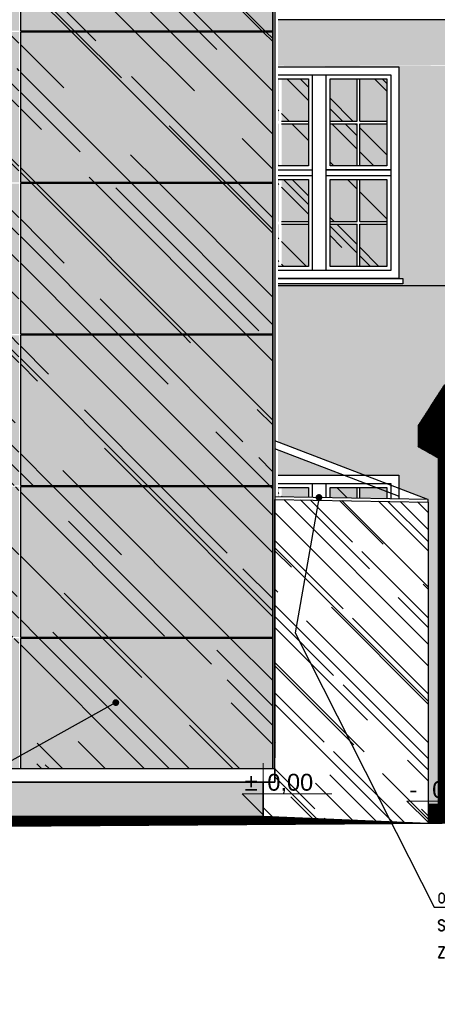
# Model space of a CAD drawing. Header units: millimetres. Extents: x -33628 to -373, y -3399 to 2697.
# Tile 4 of 99: x -31811 to -31501, y -1315 to -585. Entities that reach past the tile are written whole.
import ezdxf
from ezdxf import colors
from ezdxf.entities.mleader import LeaderData, LeaderLine
from ezdxf.math import Vec2, Vec3

# ---------------------------------------------------------------- set-up
doc = ezdxf.new("R2010")
doc.units = ezdxf.units.MM
doc.header["$LTSCALE"] = 0.2
doc.header["$MEASUREMENT"] = 0
for name, color, linetype, true_color in [('_md-cokół', 7, 'Continuous', 0xb90000), ('_md-kolor 1', 7, 'Continuous', 0xffd2a8), ('_md-kolor 2', 7, 'Continuous', 0xffc31e), ('_md-szyby tło', 7, 'Continuous', 0xd6f4fe)]:
    doc.layers.add(name, color=color, linetype=linetype, true_color=true_color)
for name, color, linetype in [('_md-elewacje', 7, 'Continuous'), ('_md-elewacje-obrysowe', 2, 'Continuous'), ('A-opis', 7, 'Continuous'), ('A-szkło', 154, 'Continuous'), ('A-teren', 7, 'Continuous'), ('A-widok', 41, 'Continuous')]:
    doc.layers.add(name, color=color, linetype=linetype)
doc.layers.add('A_OPIS', color=2, linetype='Continuous', lineweight=13)
doc.styles.add('Arch-Dim', font='romans.shx', dxfattribs={"width": 0.75})
doc.styles.add('ODNOŚNIKI', font='arial.ttf')
pattern_1 = [(315, (7636.313, -3725.243), (113.137085, -42.42641), [750, -100, 250, -50]), (315, (7701.01, -3754.59), (11.66726, 82.37794), [150, -16.5, 300, -37.5]), (315, (7684.042, -3712.87), (207.53584, -160.159686), [400, -70, 200, -50])]

# ---------------------------------------------------------------- blocks, each defined once
blk = doc.blocks.new('ZNAK-POZIOM przekrój')
at = {"ltscale": 10}
for p in [(0, 7.68), (-3.13, 3.12)]:
    blk.add_line(p, (0, 0), dxfattribs=at)
at = {"ltscale": 5}
blk.add_line((10.19, 3.12), (-3.13, 3.12), dxfattribs=at)
at = {"style": 'ODNOŚNIKI', "flags": 4}
for tag, p in [('ZNAK', (-2.76, 3.59)), ('POZIOM', (0.61, 3.59))]:
    blk.add_attdef(tag, p, '', height=2.5, dxfattribs=at)
blk = doc.blocks.new('_Dot')
at = {"color": 0, "linetype": 'ByBlock', "lineweight": -2}
blk.add_line((-0.5, 0), (-1, 0), dxfattribs=at)
at = {"color": 0, "linetype": 'ByBlock', "const_width": 0.5}
blk.add_lwpolyline([(-0.25, 0, 1), (0.25, 0, 1)], format="xyb", close=True, dxfattribs=at)

msp = doc.modelspace()

# ---------------------------------------------------------------- hatches: boundary and pattern name
at = {"layer": '_md-cokół'}
h = msp.add_hatch(color=256, dxfattribs=at)
h.dxf.hatch_style = 1
h.paths.add_polyline_path([(-31480.29, -1168.3), (-31480.29, -1143.46), (-31500.34, -1143.46), (-31500.34, -1168.43)])
h.paths.add_polyline_path([(-31522.83, -1168.58), (-31528.79, -1143.46), (-31628.31, -1143.46), (-31628.31, -1164.25)])
h.paths.add_polyline_path([(-31522.83, -1168.28), (-31500.34, -1168.43), (-31500.34, -1143.46), (-31528.79, -1143.46)])
at = {"layer": '_md-kolor 1'}
h = msp.add_hatch(color=256, dxfattribs=at)
h.dxf.hatch_style = 1
h.paths.add_polyline_path([(-31046.12, -618.47), (-30999.45, -618.45), (-30999.45, -584.81), (-31009.45, -584.81), (-31639.62, -584.81), (-31639.63, -618.81)])
h = msp.add_hatch(color=256, dxfattribs=at)
h.dxf.hatch_style = 1
h.paths.add_polyline_path([(-31480.29, -855.46), (-31423.45, -824.42), (-31345.01, -782.03), (-31619.05, -782.03), (-31619.05, -897.9), (-31554.57, -922.53), (-31529.44, -922.53), (-31529.44, -932.12), (-31507.83, -940.38), (-31507.76, -940.38), (-31507.76, -942.38), (-31507.76, -1068.02), (-31500.34, -1075.69), (-31500.34, -909.66), (-31515.21, -901.3), (-31515.21, -885.81), (-31495.63, -855.46), (-31480.29, -855.46)])
h.paths.add_polyline_path([(-31570.02, -922.53), (-31619.05, -903.8), (-31619.05, -922.53)])
h.paths.add_polyline_path([(-31500.34, -1143.46), (-31500.34, -1075.69), (-31507.76, -1068.02), (-31507.76, -1143.46)])
at = {"layer": '_md-kolor 1', "transparency": 33554687}
h = msp.add_hatch(dxfattribs=at)
h.set_pattern_fill('ANSI37', color=256)
h.set_pattern_definition([(45, (0, 10.33097), (-0.08838834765, 0.08838834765), []), (135, (0, 10.33097), (-0.08838834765, -0.08838834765), [])])
edge = h.paths.add_edge_path()
edge.add_line((-31495.63, -855.46), (-31515.21, -885.81))
edge.add_line((-31515.21, -885.81), (-31515.21, -901.3))
edge.add_line((-31515.21, -901.3), (-31500.34, -909.66))
edge.add_line((-31500.34, -909.66), (-31500.34, -1173.43))
edge.add_line((-31500.34, -1173.43), (-31480.29, -1173.43))
edge.add_line((-31480.29, -1173.43), (-31480.29, -888.31))
edge.add_line((-31480.29, -888.31), (-31470.29, -888.31))
edge.add_arc((-31501.33, -907.33), 36.4, 31.49637, 77.44013)
edge.add_line((-31493.42, -871.79), (-31493.42, -865.03))
edge.add_line((-31493.42, -865.03), (-31486.06, -865.03))
edge.add_arc((-31486.06, -855.46), 9.57, 179.99691, 270, ccw=False)
at = {"layer": '_md-kolor 2'}
h = msp.add_hatch(color=256, dxfattribs=at)
h.dxf.hatch_style = 1
h.paths.add_polyline_path([(-31639.65, -780.7), (-31526.44, -780.7), (-31526.44, -776.7), (-31529.44, -776.7), (-31529.44, -681.53), (-31164.12, -681.53), (-31164.12, -776.7), (-31167.12, -776.7), (-31167.12, -780.7), (-31043.12, -780.7), (-31043.12, -776.7), (-31046.12, -776.7), (-31046.12, -681.53), (-31010.18, -681.53), (-31010.12, -782.03), (-31184.93, -782.03), (-31264.97, -738.77), (-31345.01, -782.03), (-31639.65, -782.03)])
h.paths.add_polyline_path([(-31529.44, -681.53), (-31529.44, -619.7), (-31639.63, -618.81), (-31046.12, -619.7), (-31164.12, -619.7), (-31164.12, -681.53)])
at = {"layer": '_md-szyby tło'}
h = msp.add_hatch(color=256, dxfattribs=at)
h.dxf.hatch_style = 1
h.paths.add_polyline_path([(-31538.44, -628.7), (-31538.44, -659.95), (-31558.44, -659.95), (-31558.44, -628.7)])
h.paths.add_polyline_path([(-31560.44, -659.95), (-31580.44, -659.95), (-31580.44, -628.7), (-31560.44, -628.7)])
h.paths.add_polyline_path([(-31580.44, -693.2), (-31580.44, -661.95), (-31560.44, -661.95), (-31560.44, -693.2)])
h.paths.add_polyline_path([(-31538.44, -693.2), (-31558.44, -693.2), (-31558.44, -661.95), (-31538.44, -661.95)])
h.paths.add_polyline_path([(-31538.44, -703.2), (-31538.44, -734.45), (-31558.44, -734.45), (-31558.44, -703.2)])
h.paths.add_polyline_path([(-31560.44, -734.45), (-31580.44, -734.45), (-31580.44, -703.2), (-31560.44, -703.2)])
h.paths.add_polyline_path([(-31580.44, -767.7), (-31580.44, -736.45), (-31560.44, -736.45), (-31560.44, -767.7)])
h.paths.add_polyline_path([(-31538.44, -767.7), (-31558.44, -767.7), (-31558.44, -736.45), (-31538.44, -736.45)])
h.paths.add_polyline_path([(-31596.44, -767.7), (-31616.44, -767.7), (-31616.44, -736.45), (-31596.44, -736.45)])
h.paths.add_polyline_path([(-31638.44, -767.7), (-31638.44, -736.45), (-31618.44, -736.45), (-31618.44, -767.7)])
h.paths.add_polyline_path([(-31618.44, -734.45), (-31638.44, -734.45), (-31638.44, -703.2), (-31618.44, -703.2)])
h.paths.add_polyline_path([(-31638.44, -693.2), (-31638.44, -661.95), (-31618.44, -661.95), (-31618.44, -693.2)])
h.paths.add_polyline_path([(-31596.44, -693.2), (-31616.44, -693.2), (-31616.44, -661.95), (-31596.44, -661.95)])
h.paths.add_polyline_path([(-31596.44, -703.2), (-31596.44, -734.45), (-31616.44, -734.45), (-31616.44, -703.2)])
h.paths.add_polyline_path([(-31618.44, -659.95), (-31638.44, -659.95), (-31638.44, -628.7), (-31618.44, -628.7)])
h.paths.add_polyline_path([(-31596.44, -628.7), (-31596.44, -659.95), (-31616.44, -659.95), (-31616.44, -628.7)])
h = msp.add_hatch(color=256, dxfattribs=at)
h.dxf.hatch_style = 1
h.paths.add_polyline_path([(-31538.44, -1070.53), (-31558.44, -1070.53), (-31558.44, -1039.28), (-31538.44, -1039.28)])
h.paths.add_polyline_path([(-31580.44, -1070.53), (-31580.44, -1039.28), (-31560.44, -1039.28), (-31560.44, -1070.53)])
h.paths.add_polyline_path([(-31560.44, -1037.28), (-31580.44, -1037.28), (-31580.44, -1006.03), (-31560.44, -1006.03)])
h.paths.add_polyline_path([(-31538.44, -1006.03), (-31538.44, -1037.28), (-31558.44, -1037.28), (-31558.44, -1006.03)])
h.paths.add_polyline_path([(-31538.44, -996.03), (-31558.44, -996.03), (-31558.44, -964.78), (-31538.44, -964.78)])
h.paths.add_polyline_path([(-31580.44, -996.03), (-31580.44, -964.78), (-31560.44, -964.78), (-31560.44, -996.03)])
h.paths.add_polyline_path([(-31560.44, -962.78), (-31580.44, -962.78), (-31580.44, -931.53), (-31560.44, -931.53)])
h.paths.add_polyline_path([(-31538.44, -931.53), (-31538.44, -962.78), (-31558.44, -962.78), (-31558.44, -931.53)])
h.paths.add_polyline_path([(-31596.44, -931.53), (-31596.44, -962.78), (-31616.44, -962.78), (-31616.44, -931.53)])
h.paths.add_polyline_path([(-31618.44, -962.78), (-31638.44, -962.78), (-31638.44, -931.53), (-31618.44, -931.53)])
h.paths.add_polyline_path([(-31596.44, -1006.03), (-31596.44, -1037.28), (-31616.44, -1037.28), (-31616.44, -1006.03)])
h.paths.add_polyline_path([(-31618.44, -1037.28), (-31638.44, -1037.28), (-31638.44, -1006.03), (-31618.44, -1006.03)])
h.paths.add_polyline_path([(-31638.44, -1070.53), (-31638.44, -1039.28), (-31618.44, -1039.28), (-31618.44, -1070.53)])
h.paths.add_polyline_path([(-31638.44, -996.03), (-31638.44, -964.78), (-31618.44, -964.78), (-31618.44, -996.03)])
h.paths.add_polyline_path([(-31596.44, -996.03), (-31616.44, -996.03), (-31616.44, -964.78), (-31596.44, -964.78)])
h.paths.add_polyline_path([(-31596.44, -1070.53), (-31616.44, -1070.53), (-31616.44, -1039.28), (-31596.44, -1039.28)])
at = {"layer": 'A-szkło', "transparency": 33554679}
h = msp.add_hatch(dxfattribs=at)
h.set_pattern_fill('AR-RROOF', color=256, scale=50, angle=225)
h.set_pattern_definition([(315, (-3244.71, -1560.92), (113.137085, -42.42641), [750, -100, 250, -50]), (315, (-3180.01, -1590.266), (11.66726, 82.37794), [150, -16.5, 300, -37.5]), (315, (-3196.98, -1548.547), (207.53584, -160.159686), [400, -70, 200, -50])])
h.paths.add_polyline_path([(-31538.44, -628.7), (-31538.44, -659.95), (-31558.44, -659.95), (-31558.44, -628.7)])
h.paths.add_polyline_path([(-31560.44, -659.95), (-31580.44, -659.95), (-31580.44, -628.7), (-31560.44, -628.7)])
h.paths.add_polyline_path([(-31580.44, -693.2), (-31580.44, -661.95), (-31560.44, -661.95), (-31560.44, -693.2)])
h.paths.add_polyline_path([(-31538.44, -693.2), (-31558.44, -693.2), (-31558.44, -661.95), (-31538.44, -661.95)])
h.paths.add_polyline_path([(-31538.44, -703.2), (-31538.44, -734.45), (-31558.44, -734.45), (-31558.44, -703.2)])
h.paths.add_polyline_path([(-31560.44, -734.45), (-31580.44, -734.45), (-31580.44, -703.2), (-31560.44, -703.2)])
h.paths.add_polyline_path([(-31580.44, -767.7), (-31580.44, -736.45), (-31560.44, -736.45), (-31560.44, -767.7)])
h.paths.add_polyline_path([(-31538.44, -767.7), (-31558.44, -767.7), (-31558.44, -736.45), (-31538.44, -736.45)])
h.paths.add_polyline_path([(-31596.44, -767.7), (-31616.44, -767.7), (-31616.44, -736.45), (-31596.44, -736.45)])
h.paths.add_polyline_path([(-31638.44, -767.7), (-31638.44, -736.45), (-31618.44, -736.45), (-31618.44, -767.7)])
h.paths.add_polyline_path([(-31618.44, -734.45), (-31638.44, -734.45), (-31638.44, -703.2), (-31618.44, -703.2)])
h.paths.add_polyline_path([(-31638.44, -693.2), (-31638.44, -661.95), (-31618.44, -661.95), (-31618.44, -693.2)])
h.paths.add_polyline_path([(-31596.44, -693.2), (-31616.44, -693.2), (-31616.44, -661.95), (-31596.44, -661.95)])
h.paths.add_polyline_path([(-31596.44, -703.2), (-31596.44, -734.45), (-31616.44, -734.45), (-31616.44, -703.2)])
h.paths.add_polyline_path([(-31618.44, -659.95), (-31638.44, -659.95), (-31638.44, -628.7), (-31618.44, -628.7)])
h.paths.add_polyline_path([(-31596.44, -628.7), (-31596.44, -659.95), (-31616.44, -659.95), (-31616.44, -628.7)])
h = msp.add_hatch(dxfattribs=at)
h.set_pattern_fill('AR-RROOF', color=256, scale=50, angle=225)
h.set_pattern_definition([(315, (-3244.71, -1560.246), (113.137085, -42.42641), [750, -100, 250, -50]), (315, (-3180.01, -1589.59), (11.66726, 82.37794), [150, -16.5, 300, -37.5]), (315, (-3196.98, -1547.872), (207.53584, -160.159686), [400, -70, 200, -50])])
h.paths.add_polyline_path([(-31538.44, -1070.53), (-31558.44, -1070.53), (-31558.44, -1039.28), (-31538.44, -1039.28)])
h.paths.add_polyline_path([(-31580.44, -1070.53), (-31580.44, -1039.28), (-31560.44, -1039.28), (-31560.44, -1070.53)])
h.paths.add_polyline_path([(-31560.44, -1037.28), (-31580.44, -1037.28), (-31580.44, -1006.03), (-31560.44, -1006.03)])
h.paths.add_polyline_path([(-31538.44, -1006.03), (-31538.44, -1037.28), (-31558.44, -1037.28), (-31558.44, -1006.03)])
h.paths.add_polyline_path([(-31538.44, -996.03), (-31558.44, -996.03), (-31558.44, -964.78), (-31538.44, -964.78)])
h.paths.add_polyline_path([(-31580.44, -996.03), (-31580.44, -964.78), (-31560.44, -964.78), (-31560.44, -996.03)])
h.paths.add_polyline_path([(-31560.44, -962.78), (-31580.44, -962.78), (-31580.44, -931.53), (-31560.44, -931.53)])
h.paths.add_polyline_path([(-31538.44, -931.53), (-31538.44, -962.78), (-31558.44, -962.78), (-31558.44, -931.53)])
h.paths.add_polyline_path([(-31596.44, -931.53), (-31596.44, -962.78), (-31616.44, -962.78), (-31616.44, -931.53)])
h.paths.add_polyline_path([(-31618.44, -962.78), (-31638.44, -962.78), (-31638.44, -931.53), (-31618.44, -931.53)])
h.paths.add_polyline_path([(-31596.44, -1006.03), (-31596.44, -1037.28), (-31616.44, -1037.28), (-31616.44, -1006.03)])
h.paths.add_polyline_path([(-31618.44, -1037.28), (-31638.44, -1037.28), (-31638.44, -1006.03), (-31618.44, -1006.03)])
h.paths.add_polyline_path([(-31638.44, -1070.53), (-31638.44, -1039.28), (-31618.44, -1039.28), (-31618.44, -1070.53)])
h.paths.add_polyline_path([(-31638.44, -996.03), (-31638.44, -964.78), (-31618.44, -964.78), (-31618.44, -996.03)])
h.paths.add_polyline_path([(-31596.44, -996.03), (-31616.44, -996.03), (-31616.44, -964.78), (-31596.44, -964.78)])
h.paths.add_polyline_path([(-31596.44, -1070.53), (-31616.44, -1070.53), (-31616.44, -1039.28), (-31596.44, -1039.28)])

# ---------------------------------------------------------------- linework, layer by layer
at = {"layer": '_md-elewacje'}
for p, q in [((-31593.44, -770.7), (-31593.44, -625.7)), ((-31583.44, -770.7), (-31583.44, -625.7)), ((-31560.44, -659.95), (-31560.44, -628.7)), ((-31558.44, -659.95), (-31558.44, -628.7)), ((-31616.44, -659.95), (-31596.44, -659.95)), ((-31616.44, -661.95), (-31596.44, -661.95)), ((-31580.44, -659.95), (-31560.44, -659.95)), ((-31580.44, -661.95), (-31560.44, -661.95)), ((-31560.44, -693.2), (-31560.44, -661.95)), ((-31558.44, -659.95), (-31538.44, -659.95)), ((-31558.44, -693.2), (-31558.44, -661.95)), ((-31558.44, -661.95), (-31538.44, -661.95)), ((-31639.65, -696.2), (-31593.44, -696.2)), ((-31637.12, -700.2), (-31593.44, -700.2)), ((-31583.44, -696.2), (-31535.44, -696.2)), ((-31583.44, -700.2), (-31535.44, -700.2)), ((-31560.44, -734.45), (-31560.44, -703.2)), ((-31558.44, -734.45), (-31558.44, -703.2)), ((-31616.44, -734.45), (-31596.44, -734.45)), ((-31616.44, -736.45), (-31596.44, -736.45)), ((-31580.44, -734.45), (-31560.44, -734.45)), ((-31580.44, -736.45), (-31560.44, -736.45)), ((-31560.44, -767.7), (-31560.44, -736.45)), ((-31558.44, -734.45), (-31538.44, -734.45)), ((-31558.44, -767.7), (-31558.44, -736.45)), ((-31558.44, -736.45), (-31538.44, -736.45)), ((-31345.01, -782.03), (-31639.65, -782.03)), ((-31593.44, -1073.53), (-31593.44, -928.53)), ((-31583.44, -1073.53), (-31583.44, -928.53)), ((-31560.44, -962.78), (-31560.44, -931.53)), ((-31558.44, -962.78), (-31558.44, -931.53)), ((-31616.44, -962.78), (-31596.44, -962.78)), ((-31580.44, -962.78), (-31560.44, -962.78)), ((-31558.44, -962.78), (-31538.44, -962.78)), ((-31616.44, -964.78), (-31596.44, -964.78)), ((-31580.44, -964.78), (-31560.44, -964.78)), ((-31560.44, -996.03), (-31560.44, -964.78)), ((-31558.44, -964.78), (-31538.44, -964.78)), ((-31558.44, -996.03), (-31558.44, -964.78)), ((-31641.44, -999.03), (-31593.44, -999.03)), ((-31583.44, -999.03), (-31535.44, -999.03)), ((-31641.44, -1003.03), (-31593.44, -1003.03)), ((-31583.44, -1003.03), (-31535.44, -1003.03)), ((-31560.44, -1037.28), (-31560.44, -1006.03)), ((-31558.44, -1037.28), (-31558.44, -1006.03)), ((-31616.44, -1037.28), (-31596.44, -1037.28)), ((-31616.44, -1039.28), (-31596.44, -1039.28)), ((-31580.44, -1037.28), (-31560.44, -1037.28)), ((-31580.44, -1039.28), (-31560.44, -1039.28)), ((-31560.44, -1070.53), (-31560.44, -1039.28)), ((-31558.44, -1037.28), (-31538.44, -1037.28)), ((-31558.44, -1070.53), (-31558.44, -1039.28)), ((-31558.44, -1039.28), (-31538.44, -1039.28))]:
    msp.add_line(p, q, dxfattribs=at)
for points in [[(-31639.63, -619.7), (-31529.44, -619.7), (-31529.44, -776.7), (-31639.65, -776.7)], [(-31639.63, -625.7), (-31535.44, -625.7), (-31535.44, -770.7), (-31639.65, -770.7)], [(-31639.65, -776.7), (-31526.44, -776.7), (-31526.44, -780.7), (-31639.65, -780.7)]]:
    msp.add_lwpolyline(points, dxfattribs=at)
for points in [[(-31535.44, -696.2), (-31583.44, -696.2), (-31583.44, -625.7), (-31535.44, -625.7)], [(-31596.44, -693.2), (-31638.44, -693.2), (-31638.44, -628.7), (-31596.44, -628.7)], [(-31538.44, -693.2), (-31580.44, -693.2), (-31580.44, -628.7), (-31538.44, -628.7)], [(-31596.44, -767.7), (-31638.44, -767.7), (-31638.44, -703.2), (-31596.44, -703.2)], [(-31538.44, -767.7), (-31580.44, -767.7), (-31580.44, -703.2), (-31538.44, -703.2)], [(-31529.44, -1079.53), (-31647.44, -1079.53), (-31647.44, -922.53), (-31529.44, -922.53)], [(-31535.44, -1073.53), (-31641.44, -1073.53), (-31641.44, -928.53), (-31535.44, -928.53)], [(-31596.44, -996.03), (-31638.44, -996.03), (-31638.44, -931.53), (-31596.44, -931.53)], [(-31535.44, -999.03), (-31583.44, -999.03), (-31583.44, -928.53), (-31535.44, -928.53)], [(-31538.44, -996.03), (-31580.44, -996.03), (-31580.44, -931.53), (-31538.44, -931.53)], [(-31596.44, -1070.53), (-31638.44, -1070.53), (-31638.44, -1006.03), (-31596.44, -1006.03)], [(-31538.44, -1070.53), (-31580.44, -1070.53), (-31580.44, -1006.03), (-31538.44, -1006.03)], [(-31526.44, -1083.53), (-31650.44, -1083.53), (-31650.44, -1079.53), (-31526.44, -1079.53)]]:
    msp.add_lwpolyline(points, close=True, dxfattribs=at)
at = {"layer": '_md-elewacje-obrysowe'}
msp.add_line((-30999.45, -584.81), (-31639.62, -584.81), dxfattribs=at)
at = {"layer": 'A-teren', "const_width": 5}
for points in [[(-33510.85, -1172.03), (-32028.18, -1172.03), (-30897.65, -1164.33)], [(-33510.85, -1177.03), (-32028.17, -1177.03), (-30897.65, -1169.33)], [(-33510.85, -1182.03), (-32028.15, -1182.03), (-30897.65, -1174.33)]]:
    msp.add_lwpolyline(points, dxfattribs=at)

# ---------------------------------------------------------------- next in the draw order: wipeouts: each hides what was drawn before it
msp.add_wipeout([(-31618.9, -247.69), (-31618.41, -237.7), (-31981.32, -219.56), (-31981.32, -303.39), (-32011.32, -303.39), (-32011.32, -540.94), (-31995.65, -551.96), (-31980.32, -551.96), (-31983.12, -558.72), (-31989.89, -561.53), (-31982.53, -561.53), (-31982.53, -568.29), (-31998.05, -574.06), (-32010.65, -584.81), (-32000.65, -584.81), (-32000.65, -619.03), (-32011.42, -619.03), (-32011.42, -783.03), (-32005.65, -783.03), (-32005.65, -1175.36), (-31630.06, -1175.36), (-31507.76, -1180.77), (-31507.76, -940.38), (-31619.05, -938.44), (-31619.05, -251.82), (-31621.45, -251.82), (-31621.45, -251.58), (-31618.9, -251.58)])

# ---------------------------------------------------------------- next in the draw order: hatches: boundary and pattern name
at = {"layer": '_md-cokół'}
h = msp.add_hatch(color=256, dxfattribs=at)
h.dxf.hatch_style = 1
h.paths.add_polyline_path([(-32005.65, -1158), (-32005.65, -1149.93), (-31645.15, -1149.93), (-31630.06, -1149.93), (-31630.06, -1164.25), (-31630.06, -1175.36), (-31645.15, -1175.36), (-32005.65, -1175.36)])
at = {"layer": '_md-szyby tło', "transparency": 33554687}
h = msp.add_hatch(color=256, dxfattribs=at)
h.dxf.hatch_style = 1
h.paths.add_polyline_path([(-31810.37, -256.82), (-31810.37, -368.2), (-31623.05, -368.2), (-31623.05, -256.82)])
h.paths.add_polyline_path([(-31998.68, -368.2), (-31811.37, -368.2), (-31811.37, -256.82), (-31981.32, -256.82), (-31981.32, -303.39), (-31998.68, -303.39)])
h.paths.add_polyline_path([(-31810.37, -369.2), (-31810.37, -480.57), (-31623.05, -480.57), (-31623.05, -369.2)])
h.paths.add_polyline_path([(-31998.68, -369.2), (-31998.68, -480.57), (-31811.37, -480.57), (-31811.37, -369.2)])
h.paths.add_polyline_path([(-31810.37, -481.57), (-31810.37, -592.95), (-31623.05, -592.95), (-31623.05, -481.57)])
h.paths.add_polyline_path([(-31998.68, -593.95), (-31998.68, -705.32), (-31811.37, -705.32), (-31811.37, -593.95)])
h.paths.add_polyline_path([(-31810.37, -593.95), (-31810.37, -705.32), (-31623.05, -705.32), (-31623.05, -593.95)])
h.paths.add_polyline_path([(-31810.37, -706.32), (-31810.37, -817.7), (-31623.05, -817.7), (-31623.05, -706.32)])
h.paths.add_polyline_path([(-31998.68, -817.7), (-31998.68, -706.32), (-31811.37, -706.32), (-31811.37, -817.7)])
h.paths.add_polyline_path([(-31998.68, -818.7), (-31998.68, -930.03), (-31811.37, -930.08), (-31811.37, -818.7)])
h.paths.add_polyline_path([(-31810.37, -818.7), (-31810.37, -930.08), (-31623.05, -930.08), (-31623.05, -818.7)])
h.paths.add_polyline_path([(-31810.37, -931.08), (-31810.37, -1042.45), (-31623.05, -1042.45), (-31623.05, -931.08)])
h.paths.add_polyline_path([(-31810.37, -1139.93), (-31623.05, -1139.93), (-31623.05, -1043.45), (-31810.37, -1043.45)])
h.paths.add_polyline_path([(-31998.68, -931.08), (-31998.68, -1042.45), (-31811.37, -1042.45), (-31811.37, -931.08)])
h.paths.add_polyline_path([(-31998.68, -1043.45), (-31998.68, -1139.93), (-31811.37, -1139.93), (-31811.37, -1043.45)])
h.paths.add_polyline_path([(-31980.32, -551.96, -0.414229), (-31989.89, -561.53), (-31982.53, -561.53), (-31982.53, -568.29), (-31982.53, -568.29, 0.091728), (-31998.68, -574.44), (-31998.68, -592.95), (-31811.37, -592.95), (-31811.37, -481.57), (-31998.68, -481.57), (-31998.68, -549.83), (-31995.65, -551.96)])
at = {"layer": 'A-szkło', "transparency": 33554679}
h = msp.add_hatch(dxfattribs=at)
h.set_pattern_fill('AR-RROOF', color=256, scale=50, angle=315)
h.set_pattern_definition(pattern_1)
h.paths.add_polyline_path([(-31810.37, -256.82), (-31810.37, -368.2), (-31623.05, -368.2), (-31623.05, -256.82)])
h.paths.add_polyline_path([(-31998.68, -368.2), (-31811.37, -368.2), (-31811.37, -256.82), (-31981.32, -256.82), (-31981.32, -303.39), (-31998.68, -303.39)])
h.paths.add_polyline_path([(-31810.37, -369.2), (-31810.37, -480.57), (-31623.05, -480.57), (-31623.05, -369.2)])
h.paths.add_polyline_path([(-31998.68, -369.2), (-31998.68, -480.57), (-31811.37, -480.57), (-31811.37, -369.2)])
h.paths.add_polyline_path([(-31810.37, -481.57), (-31810.37, -592.95), (-31623.05, -592.95), (-31623.05, -481.57)])
h.paths.add_polyline_path([(-31980.32, -551.96, -0.414229), (-31989.89, -561.53), (-31982.53, -561.53), (-31982.53, -568.29), (-31982.53, -568.29, 0.091728), (-31998.68, -574.44), (-31998.68, -592.95), (-31811.37, -592.95), (-31811.37, -481.57), (-31998.68, -481.57), (-31993.62, -551.96), (-31987.99, -551.96)])
h.paths.add_polyline_path([(-31998.68, -593.95), (-31998.68, -705.32), (-31811.37, -705.32), (-31811.37, -593.95)])
h.paths.add_polyline_path([(-31810.37, -593.95), (-31810.37, -705.32), (-31623.05, -705.32), (-31623.05, -593.95)])
h.paths.add_polyline_path([(-31810.37, -706.32), (-31810.37, -817.7), (-31623.05, -817.7), (-31623.05, -706.32)])
h.paths.add_polyline_path([(-31998.68, -817.7), (-31998.68, -706.32), (-31811.37, -706.32), (-31811.37, -817.7)])
h.paths.add_polyline_path([(-31998.68, -818.7), (-31998.68, -930.03), (-31811.37, -930.08), (-31811.37, -818.7)])
h.paths.add_polyline_path([(-31810.37, -818.7), (-31810.37, -930.08), (-31623.05, -930.08), (-31623.05, -818.7)])
h.paths.add_polyline_path([(-31810.37, -931.08), (-31810.37, -1042.45), (-31623.05, -1042.45), (-31623.05, -931.08)])
h.paths.add_polyline_path([(-31998.68, -931.08), (-31998.68, -1042.45), (-31811.37, -1042.45), (-31811.37, -931.08)])
h = msp.add_hatch(dxfattribs=at)
h.set_pattern_fill('AR-RROOF', color=256, scale=30, angle=315)
h.set_pattern_definition([(315, (2385.922, -1763.964), (67.88225, -25.455844), [450, -60, 150, -30]), (315, (2424.74, -1781.57), (7.000357, 49.426764), [90, -9.9, 180, -22.5]), (315, (2414.56, -1756.54), (124.521504, -96.095812), [240, -42, 120, -30])])
h.paths.add_polyline_path([(-31621.45, -940.4), (-31507.76, -942.38), (-31507.76, -1180.77), (-31630.06, -1175.36), (-31630.06, -1149.93), (-31621.45, -1149.93)])
h = msp.add_hatch(dxfattribs=at)
h.set_pattern_fill('AR-RROOF', color=256, scale=50, angle=315)
h.set_pattern_definition(pattern_1)
h.paths.add_polyline_path([(-31810.37, -1139.93), (-31623.05, -1139.93), (-31623.05, -1043.45), (-31810.37, -1043.45)])
h.paths.add_polyline_path([(-31998.68, -1043.45), (-31998.68, -1139.93), (-31811.37, -1139.93), (-31811.37, -1043.45)])

# ---------------------------------------------------------------- next in the draw order: linework, layer by layer
msp.add_lwpolyline([(-31495.63, -855.46), (-31515.21, -885.81), (-31515.21, -901.3), (-31500.34, -909.66), (-31500.34, -1173.43), (-31480.29, -1173.43), (-31480.29, -888.31), (-31470.29, -888.31, 0.203197), (-31493.42, -871.79), (-31493.42, -865.03), (-31486.06, -865.03, -0.414229), (-31495.63, -855.46)], format="xyb")
at = {"layer": 'A-szkło', "transparency": 33554679, "elevation": 0}
for points in [[(-31810.37, -592.95), (-31623.05, -592.95), (-31623.05, -481.57), (-31810.37, -481.57)], [(-31810.37, -705.32), (-31623.05, -705.32), (-31623.05, -593.95), (-31810.37, -593.95)], [(-31810.37, -817.7), (-31623.05, -817.7), (-31623.05, -706.32), (-31810.37, -706.32)], [(-31810.37, -930.08), (-31623.05, -930.08), (-31623.05, -818.7), (-31810.37, -818.7)], [(-31810.37, -1042.45), (-31623.05, -1042.45), (-31623.05, -931.08), (-31810.37, -931.08)], [(-31810.37, -1139.93), (-31623.05, -1139.93), (-31623.05, -1043.45), (-31810.37, -1043.45)]]:
    msp.add_lwpolyline(points, close=True, dxfattribs=at)
at = {"layer": 'A-szkło', "transparency": 33554679}
msp.add_lwpolyline([(-31621.45, -940.4), (-31507.76, -942.38), (-31507.76, -940.38), (-31621.45, -938.4)], close=True, dxfattribs=at)
at = {"layer": 'A-widok'}
for p, q in [((-31507.83, -940.38), (-31621.46, -896.98)), ((-31529.74, -937.92), (-31621.45, -902.88))]:
    msp.add_line(p, q, dxfattribs=at)
at = {"layer": 'A-widok', "color": 14}
msp.add_lwpolyline([(-31623.05, -251.58), (-31623.05, -1139.93)], dxfattribs=at)
at = {"layer": 'A-widok', "transparency": 33554679}
for points in [[(-31621.45, -251.58), (-31621.45, -1132.03)], [(-32005.65, -1139.93), (-31621.45, -1139.93), (-31621.45, -1149.93), (-32005.65, -1149.93)]]:
    msp.add_lwpolyline(points, dxfattribs=at)
at = {"layer": 'A-widok'}
for points in [[(-31621.45, -940.4), (-31507.76, -942.38), (-31507.76, -1180.77), (-31630.06, -1175.36), (-31630.06, -1149.93), (-31621.45, -1149.93)], [(-31630.06, -1175.36), (-32005.65, -1175.36), (-32005.65, -1149.93), (-31630.06, -1149.93)]]:
    msp.add_lwpolyline(points, close=True, dxfattribs=at)

# ---------------------------------------------------------------- next in the draw order: block references
at = {"layer": 'A_OPIS'}
ref = msp.add_blockref('ZNAK-POZIOM przekrój', (-31630.06, -1174.32), dxfattribs=dict(at, xscale=5, yscale=5, zscale=5, rotation=360))
ref.add_attrib('POZIOM', '0,00', (-31627.01, -1156.35), dxfattribs={"height": 12.5, "style": 'ODNOŚNIKI', "flags": 4})
ref.add_attrib('ZNAK', '%%P', (-31643.87, -1156.35), dxfattribs={"height": 12.5, "style": 'ODNOŚNIKI', "flags": 4})
ref = msp.add_blockref('ZNAK-POZIOM przekrój', (-31507.76, -1179.73), dxfattribs=dict(at, xscale=5, yscale=5, zscale=5, rotation=360))
ref.add_attrib('POZIOM', '0,07', (-31504.71, -1161.76), dxfattribs={"height": 12.5, "style": 'ODNOŚNIKI', "flags": 4})
ref.add_attrib('ZNAK', '-', (-31521.57, -1161.76), dxfattribs={"height": 12.5, "style": 'ODNOŚNIKI', "flags": 4})

# ---------------------------------------------------------------- next in the draw order: leaders
at = {"layer": 'A-opis'}
ml = msp.add_multileader_mtext('Standard', dxfattribs=at)
ml.set_content('\\pxql,t4;osłona wejścia do dźwigu: szklana ścianka i zadaszenie', color=256, style='Arch-Dim')
ml.set_leader_properties(color=30)
ml.set_arrow_properties(name='DOT')
ml.build(insert=Vec2(0, 0))
ml.multileader.update_dxf_attribs({"text_left_attachment_type": 6, "text_right_attachment_type": 6, "dogleg_length": 2, "arrow_head_size": 5})
ctx = ml.context
ctx.base_point, ctx.char_height, ctx.arrow_head_size, ctx.landing_gap_size, ctx.plane_origin, ctx.plane_x_axis, ctx.plane_y_axis = Vec3(-31501.26, -1242.57), 12, 5, 0.2, Vec3(-30919.79, 2942.52), Vec3(-1, 0), Vec3(0, -1)
ctx.left_attachment, ctx.right_attachment = 6, 6
notes = []
notes.append((ctx, [(0, (1, 1, 0), (-31503.26, -1242.57), (1, 0), 2, [(1, [(-31588.73, -938.97), (-31606.44, -1039.28)], 0, [])])]))
ctx.mtext.insert, ctx.mtext.width = Vec3(-31501.06, -1228.17), 172.914
ml = msp.add_multileader_mtext('Standard', dxfattribs=at)
ml.set_content('\\pxt4;projektowany szyb w konstrukcji żelbetowej, fasada szklana w systemie bezszprosowym: obudowy i obróbki w kolorze zbliżonym do perłowo białego RAL 1013, szyby nieprzezierne, refleksyjne', color=256, style='Arch-Dim')
ml.set_leader_properties(color=30)
ml.set_arrow_properties(name='DOT')
ml.build(insert=Vec2(0, 0))
ml.multileader.update_dxf_attribs({"text_left_attachment_type": 6, "text_right_attachment_type": 6, "dogleg_length": 2, "arrow_head_size": 5})
ctx = ml.context
ctx.base_point, ctx.char_height, ctx.arrow_head_size, ctx.landing_gap_size, ctx.plane_origin, ctx.plane_x_axis, ctx.plane_y_axis = Vec3(-32176.41, -1234.68), 12, 5, 0.2, Vec3(-30453.59, 2856.13), Vec3(-1, 0), Vec3(0, -1)
ctx.left_attachment, ctx.right_attachment = 6, 6
notes.append((ctx, [(0, (1, 1, 0), (-31841.55, -1234.68), (-1, 0), 2, [(0, [(-31739.51, -1091.04), (-31836.96, -1145.21)], 0, [])])]))
ctx.mtext.insert, ctx.mtext.width = Vec3(-32176.21, -1218.72), 343.5785
for ctx, leaders in notes:
    for number, flags, end, landing, length, lines in leaders:
        leader = LeaderData()
        leader.index, (leader.has_last_leader_line, leader.has_dogleg_vector, leader.attachment_direction) = number, flags
        leader.last_leader_point, leader.dogleg_vector, leader.dogleg_length = Vec3(end), Vec3(landing), length
        for number, points, colour, breaks in lines:
            line = LeaderLine()
            line.index, line.vertices, line.color, line.breaks = number, Vec3.list(points), colors.encode_raw_color(colour), breaks
            leader.lines.append(line)
        ctx.leaders.append(leader)

doc.saveas('drawing.dxf')
